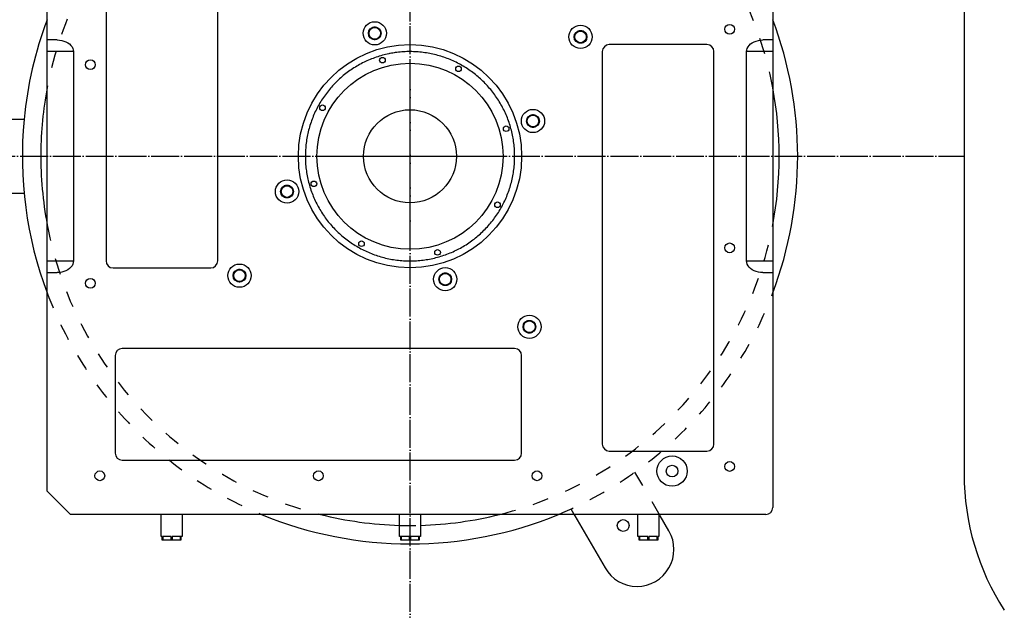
# Model space of a CAD drawing. Extents: x -1765 to 4890, y -3481 to 1222.
# Tile 91 of 98: x 4114 to 4538, y -1917 to -1663. Entities that reach past the tile are written whole.
import ezdxf

# ---------------------------------------------------------------- set-up
doc = ezdxf.new("R2010")
doc.units = 0
doc.linetypes.add('DASHED', pattern=[15, 7, -8])
doc.linetypes.add('DOT_CENTER', pattern=[14, 12, -1, 0, -1])
doc.layers.get('0').update_dxf_attribs({"linetype": 'CONTINUOUS'})
doc.layers.add('1', color=7, linetype='CONTINUOUS')

# ---------------------------------------------------------------- blocks, each defined once
blk = doc.blocks.new('HEADPLATE_EG__446', base_point=(3734.3, -2091.02))
at = {"layer": '1', "color": 7, "linetype": 'CONTINUOUS'}
for p, q in [((4520.31, -1169.43), (4520.31, -1858.53)), ((4116.13, -1706), (4086.86, -1706)), ((4086.86, -1737.75), (4116.13, -1737.75)), ((4352.99, -1876.48), (4365.91, -1898.86)), ((4393.41, -1882.99), (4389.65, -1876.48))]:
    blk.add_line(p, q, dxfattribs=at)
at = {"layer": '1', "color": 1, "linetype": 'DOT_CENTER'}
for p, q in [((4282.06, -1960), (4282.06, -1483.75)), ((4043.94, -1721.88), (4520.19, -1721.88))]:
    blk.add_line(p, q, dxfattribs=at)
at = {"layer": '1', "color": 7, "linetype": 'DASHED'}
for p, q in [((4389.65, -1876.48), (4378.77, -1857.64)), ((4351.28, -1873.52), (4352.99, -1876.48))]:
    blk.add_line(p, q, dxfattribs=at)
at = {"layer": '1', "color": 7, "linetype": 'CONTINUOUS'}
blk.add_circle((4373.73, -1880.65), 2.54, dxfattribs=at)
at = {"layer": '1', "color": 7, "linetype": 'DASHED'}
for radius, start, end in [(158.75, 104.0513, 169.3199), (158.75, 10.6801, 75.9487), (158.75, -169.3199, -104.0513), (158.75, -75.9487, -10.6801), (166.69, -159.3713, -112.4993), (166.69, -67.5007, -20.6287), (158.75, -91.6243, -88.3757)]:
    blk.add_arc((4282.06, -1721.88), radius, start, end, dxfattribs=at)
at = {"layer": '1', "color": 7, "linetype": 'CONTINUOUS'}
for centre, radius, start, end in [((4282.06, -1721.88), 166.69, 159.3713, 174.535), ((4282.06, -1721.88), 166.69, -20.6287, 20.6287), ((4282.06, -1721.88), 158.75, 169.3199, 179.521), ((4282.06, -1721.88), 158.75, -10.6801, 10.6801), ((4282.06, -1721.88), 166.69, 174.535, -159.3713), ((4282.06, -1721.88), 158.75, 179.521, -169.3199), ((4628.26, -1858.53), 107.95, 180, -147.1401), ((4282.06, -1721.88), 166.69, -112.4993, -67.5007), ((4282.06, -1721.88), 158.75, -104.0513, -91.6243), ((4282.06, -1721.88), 158.75, -88.3757, -75.9487), ((4379.66, -1890.93), 15.88, -150, 30)]:
    blk.add_arc(centre, radius, start, end, dxfattribs=at)
blk = doc.blocks.new('BODY_LINES__447', base_point=(4262.06, -1741.88))
at = {"layer": '1', "color": 1, "linetype": 'DOT_CENTER'}
for p, q in [((4282.06, -1751.88), (4282.06, -1691.88)), ((4252.06, -1721.88), (4312.06, -1721.88))]:
    blk.add_line(p, q, dxfattribs=at)
at = {"layer": '1', "color": 2, "linetype": 'CONTINUOUS'}
blk.add_circle((4282.06, -1721.88), 20, dxfattribs=at)
blk = doc.blocks.new('_B_B104__448', base_point=(4262.06, -1741.88))
at = {"layer": '1'}
blk.add_blockref('BODY_LINES__447', (4262.06, -1741.88), dxfattribs=at)
blk = doc.blocks.new('_I_PROBECARD__449', base_point=(4262.06, -1741.88))
at = {"layer": '1'}
blk.add_blockref('_B_B104__448', (4262.06, -1741.88), dxfattribs=at)
blk = doc.blocks.new('BODY_LINES__450', base_point=(4239.53, -1764.41))
at = {"layer": '1', "color": 5, "linetype": 'CONTINUOUS'}
for centre, radius in [((4270.21, -1680.54), 1.2), ((4282.06, -1721.88), 40), ((4302.91, -1684.27), 1.2), ((4244.45, -1701.03), 1.2), ((4323.4, -1710.03), 1.2), ((4240.73, -1733.73), 1.2), ((4319.67, -1742.73), 1.2), ((4261.21, -1759.49), 1.2), ((4293.91, -1763.21), 1.2)]:
    blk.add_circle(centre, radius, dxfattribs=at)
blk = doc.blocks.new('_B_B103__451', base_point=(4239.53, -1764.41))
at = {"layer": '1'}
blk.add_blockref('BODY_LINES__450', (4239.53, -1764.41), dxfattribs=at)
blk = doc.blocks.new('_I_PC_STIFFENER__452', base_point=(4239.53, -1764.41))
at = {"layer": '1'}
blk.add_blockref('_B_B103__451', (4239.53, -1764.41), dxfattribs=at)
blk = doc.blocks.new('_A_A8__453', base_point=(4239.53, -1764.41))
at = {"layer": '1'}
for name, p in [('_I_PC_STIFFENER__452', (4239.53, -1764.41)), ('_I_PROBECARD__449', (4262.06, -1741.88))]:
    blk.add_blockref(name, p, dxfattribs=at)
blk = doc.blocks.new('_I_I13__454', base_point=(4239.53, -1764.41))
at = {"layer": '1'}
blk.add_blockref('_A_A8__453', (4239.53, -1764.41), dxfattribs=at)
blk = doc.blocks.new('BODY_LINES__455', base_point=(4206.25, -1797.69))
at = {"layer": '1', "color": 4, "linetype": 'CONTINUOUS'}
for centre in [(4230.73, -1648.56), (4266.9, -1669.01), (4355.38, -1670.54), (4334.93, -1706.72), (4229.19, -1737.04), (4208.75, -1773.21), (4297.22, -1774.75), (4333.4, -1795.19)]:
    blk.add_circle(centre, 2.5, dxfattribs=at)
blk = doc.blocks.new('_B_B96__456', base_point=(4206.25, -1797.69))
at = {"layer": '1'}
blk.add_blockref('BODY_LINES__455', (4206.25, -1797.69), dxfattribs=at)
blk = doc.blocks.new('_I_I3__457', base_point=(4206.25, -1797.69))
at = {"layer": '1'}
blk.add_blockref('_B_B96__456', (4206.25, -1797.69), dxfattribs=at)
blk = doc.blocks.new('BODY_LINES__458', base_point=(4237.06, -1766.88))
at = {"layer": '1', "color": 6, "linetype": 'CONTINUOUS'}
for start, end in [(112.4712, 116.0712), (108.8712, 112.4712), (105.2712, 108.8712), (101.6712, 105.2712), (100.9424, 101.6712), (98.0712, 100.9424), (94.4712, 98.0712), (90.8712, 94.4712), (87.2712, 90.8712), (83.6712, 87.2712), (80.0712, 83.6712), (76.4712, 80.0712), (72.8712, 76.4712), (69.2712, 72.8712), (65.6712, 69.2712), (123.2712, 126.8712), (119.6712, 123.2712), (116.0712, 119.6712), (62.0712, 65.6712), (58.4712, 62.0712), (54.8712, 58.4712), (130.4712, 134.0712), (126.8712, 130.4712), (51.2712, 54.8712), (47.6712, 51.2712), (44.0712, 47.6712), (137.6712, 141.2712), (134.0712, 137.6712), (40.4712, 44.0712), (36.8712, 40.4712), (144.8712, 148.4712), (141.2712, 144.8712), (33.2712, 36.8712), (29.6712, 33.2712), (152.0712, 155.6712), (148.4712, 152.0712), (26.0712, 29.6712), (159.2712, 162.8712), (155.6712, 159.2712), (22.4712, 26.0712), (18.8712, 22.4712), (162.8712, 166.4712), (15.2712, 18.8712), (11.6712, 15.2712), (170.0712, 173.6712), (166.4712, 170.0712), (8.0712, 11.6712), (173.6712, 177.2712), (4.4712, 8.0712), (0.8712, 4.4712), (177.2712, -179.1288), (-179.1288, -175.5288), (-2.7288, 0.8712), (-175.5288, -171.9288), (-9.9288, -6.3288), (-6.3288, -2.7288), (-171.9288, -168.3288), (-168.3288, -164.7288), (-13.5288, -9.9288), (-164.7288, -161.1288), (-20.7288, -17.1288), (-17.1288, -13.5288), (-161.1288, -157.5288), (-157.5288, -153.9288), (-24.3288, -20.7288), (-153.9288, -150.3288), (-150.3288, -146.7288), (-31.5288, -27.9288), (-27.9288, -24.3288), (-146.7288, -143.1288), (-38.7288, -35.1288), (-35.1288, -31.5288), (-143.1288, -139.5288), (-139.5288, -135.9288), (-45.9288, -42.3288), (-42.3288, -38.7288), (-135.9288, -132.3288), (-132.3288, -128.7288), (-53.1288, -49.5288), (-49.5288, -45.9288), (-128.7288, -125.1288), (-125.1288, -121.5288), (-121.5288, -117.9288), (-63.9288, -60.3288), (-60.3288, -56.7288), (-56.7288, -53.1288), (-117.9288, -114.3288), (-114.3288, -110.7288), (-110.7288, -107.1288), (-107.1288, -103.5288), (-78.3288, -74.7288), (-74.7288, -71.1288), (-71.1288, -67.5288), (-67.5288, -63.9288), (-103.5288, -99.9288), (-99.9288, -96.3288), (-96.3288, -92.7288), (-92.7288, -89.1288), (-89.1288, -85.5288), (-85.5288, -81.9288), (-81.9288, -78.3288)]:
    blk.add_arc((4282.06, -1721.88), 45, start, end, dxfattribs=at)
blk = doc.blocks.new('_B_B95__459', base_point=(4237.06, -1766.88))
at = {"layer": '1'}
blk.add_blockref('BODY_LINES__458', (4237.06, -1766.88), dxfattribs=at)
blk = doc.blocks.new('_I_I2__460', base_point=(4237.06, -1766.88))
at = {"layer": '1'}
blk.add_blockref('_B_B95__459', (4237.06, -1766.88), dxfattribs=at)
blk = doc.blocks.new('BODY_LINES__461', base_point=(4166.88, -1859.75))
at = {"layer": '1', "color": 3, "linetype": 'CONTINUOUS'}
blk.add_circle((4394.74, -1857.25), 2.5, dxfattribs=at)
for centre, start, end in [((4266.9, -1669.01), 153.8, 157.4), ((4266.9, -1669.01), 150.2, 153.8), ((4266.9, -1669.01), 146.6, 150.2), ((4266.9, -1669.01), 143, 146.6), ((4266.9, -1669.01), 139.4, 143), ((4266.9, -1669.01), 135.8, 139.4), ((4266.9, -1669.01), 132.2, 135.8), ((4266.9, -1669.01), 128.6, 132.2), ((4266.9, -1669.01), 125, 128.6), ((4266.9, -1669.01), 121.4, 125), ((4266.9, -1669.01), 117.8, 121.4), ((4266.9, -1669.01), 114.2, 117.8), ((4266.9, -1669.01), 110.6, 114.2), ((4266.9, -1669.01), 107, 110.6), ((4266.9, -1669.01), 103.4, 107), ((4266.9, -1669.01), 99.8, 103.4), ((4266.9, -1669.01), 96.2, 99.8), ((4266.9, -1669.01), 92.6, 96.2), ((4266.9, -1669.01), 90, 92.6), ((4266.9, -1669.01), 89, 90), ((4266.9, -1669.01), 85.4, 89), ((4266.9, -1669.01), 81.8, 85.4), ((4266.9, -1669.01), 78.2, 81.8), ((4266.9, -1669.01), 74.6, 78.2), ((4266.9, -1669.01), 71, 74.6), ((4266.9, -1669.01), 67.4, 71), ((4266.9, -1669.01), 63.8, 67.4), ((4266.9, -1669.01), 60.2, 63.8), ((4266.9, -1669.01), 56.6, 60.2), ((4266.9, -1669.01), 53, 56.6), ((4266.9, -1669.01), 49.4, 53), ((4266.9, -1669.01), 45.8, 49.4), ((4266.9, -1669.01), 42.2, 45.8), ((4266.9, -1669.01), 38.6, 42.2), ((4266.9, -1669.01), 35, 38.6), ((4266.9, -1669.01), 31.4, 35), ((4266.9, -1669.01), 27.8, 31.4), ((4266.9, -1669.01), 24.2, 27.8), ((4266.9, -1669.01), 20.6, 24.2), ((4355.38, -1670.54), 98, 101.6), ((4355.38, -1670.54), 94.4, 98), ((4355.38, -1670.54), 90.8, 94.4), ((4355.38, -1670.54), 90, 90.8), ((4355.38, -1670.54), 87.2, 90), ((4355.38, -1670.54), 83.6, 87.2), ((4355.38, -1670.54), 80, 83.6), ((4266.9, -1669.01), 175.4, 179), ((4266.9, -1669.01), 179, -177.4), ((4266.9, -1669.01), -177.4, -173.8), ((4266.9, -1669.01), 171.8, 175.4), ((4266.9, -1669.01), -173.8, -170.2), ((4266.9, -1669.01), 168.2, 171.8), ((4266.9, -1669.01), -170.2, -166.6), ((4266.9, -1669.01), 164.6, 168.2), ((4266.9, -1669.01), -166.6, -163), ((4266.9, -1669.01), 161, 164.6), ((4266.9, -1669.01), -163, -159.4), ((4266.9, -1669.01), 157.4, 161), ((4266.9, -1669.01), -159.4, -155.8), ((4266.9, -1669.01), -155.8, -152.2), ((4266.9, -1669.01), -152.2, -148.6), ((4266.9, -1669.01), -148.6, -145), ((4266.9, -1669.01), -145, -141.4), ((4266.9, -1669.01), -141.4, -137.8), ((4266.9, -1669.01), -137.8, -134.2), ((4266.9, -1669.01), -134.2, -130.6), ((4266.9, -1669.01), -130.6, -127), ((4266.9, -1669.01), -127, -123.4), ((4266.9, -1669.01), -123.4, -119.8), ((4266.9, -1669.01), -119.8, -116.2), ((4266.9, -1669.01), -116.2, -112.6), ((4266.9, -1669.01), -112.6, -109), ((4266.9, -1669.01), -109, -105.4), ((4266.9, -1669.01), -105.4, -101.8), ((4266.9, -1669.01), -101.8, -98.2), ((4266.9, -1669.01), -98.2, -94.6), ((4266.9, -1669.01), -94.6, -91), ((4266.9, -1669.01), -91, -87.4), ((4266.9, -1669.01), -87.4, -83.8), ((4266.9, -1669.01), -83.8, -80.2), ((4266.9, -1669.01), -80.2, -76.6), ((4266.9, -1669.01), -76.6, -73), ((4266.9, -1669.01), -73, -69.4), ((4266.9, -1669.01), -69.4, -65.8), ((4266.9, -1669.01), -65.8, -62.2), ((4266.9, -1669.01), -62.2, -58.6), ((4266.9, -1669.01), -58.6, -55), ((4266.9, -1669.01), -55, -51.4), ((4266.9, -1669.01), -51.4, -47.8), ((4266.9, -1669.01), -47.8, -44.2), ((4266.9, -1669.01), -44.2, -40.6), ((4266.9, -1669.01), -40.6, -37), ((4266.9, -1669.01), -37, -33.4), ((4266.9, -1669.01), -33.4, -29.8), ((4266.9, -1669.01), -29.8, -26.2), ((4266.9, -1669.01), -26.2, -22.6), ((4266.9, -1669.01), -22.6, -19), ((4266.9, -1669.01), 17, 20.6), ((4266.9, -1669.01), -19, -15.4), ((4266.9, -1669.01), 13.4, 17), ((4266.9, -1669.01), -15.4, -11.8), ((4266.9, -1669.01), 9.8, 13.4), ((4266.9, -1669.01), -11.8, -8.2), ((4266.9, -1669.01), 6.2, 9.8), ((4266.9, -1669.01), -8.2, -4.6), ((4266.9, -1669.01), 2.6, 6.2), ((4266.9, -1669.01), -4.6, -1), ((4266.9, -1669.01), -1, 2.6), ((4355.38, -1670.54), 173.6, 177.2), ((4355.38, -1670.54), 177.2, -179.2), ((4355.38, -1670.54), -179.2, -175.6), ((4355.38, -1670.54), -175.6, -172), ((4355.38, -1670.54), 170, 173.6), ((4355.38, -1670.54), -172, -168.4), ((4355.38, -1670.54), 166.4, 170), ((4355.38, -1670.54), -168.4, -164.8), ((4355.38, -1670.54), 162.8, 166.4), ((4355.38, -1670.54), -164.8, -161.2), ((4355.38, -1670.54), 159.2, 162.8), ((4355.38, -1670.54), -161.2, -157.6), ((4355.38, -1670.54), 155.6, 159.2), ((4355.38, -1670.54), -157.6, -154), ((4355.38, -1670.54), 152, 155.6), ((4355.38, -1670.54), -154, -150.4), ((4355.38, -1670.54), 148.4, 152), ((4355.38, -1670.54), -150.4, -146.8), ((4355.38, -1670.54), 144.8, 148.4), ((4355.38, -1670.54), -146.8, -143.2), ((4355.38, -1670.54), 141.2, 144.8), ((4355.38, -1670.54), -143.2, -139.6), ((4355.38, -1670.54), 137.6, 141.2), ((4355.38, -1670.54), 134, 137.6), ((4355.38, -1670.54), 130.4, 134), ((4355.38, -1670.54), 126.8, 130.4), ((4355.38, -1670.54), 123.2, 126.8), ((4355.38, -1670.54), 119.6, 123.2), ((4355.38, -1670.54), 116, 119.6), ((4355.38, -1670.54), 112.4, 116), ((4355.38, -1670.54), 108.8, 112.4), ((4355.38, -1670.54), 105.2, 108.8), ((4355.38, -1670.54), 101.6, 105.2), ((4355.38, -1670.54), 76.4, 80), ((4355.38, -1670.54), 72.8, 76.4), ((4355.38, -1670.54), 69.2, 72.8), ((4355.38, -1670.54), 65.6, 69.2), ((4355.38, -1670.54), 62, 65.6), ((4355.38, -1670.54), 58.4, 62), ((4355.38, -1670.54), 54.8, 58.4), ((4355.38, -1670.54), 51.2, 54.8), ((4355.38, -1670.54), 47.6, 51.2), ((4355.38, -1670.54), 44, 47.6), ((4355.38, -1670.54), 40.4, 44), ((4355.38, -1670.54), -42.4, -38.8), ((4355.38, -1670.54), 36.8, 40.4), ((4355.38, -1670.54), -38.8, -35.2), ((4355.38, -1670.54), 33.2, 36.8), ((4355.38, -1670.54), -35.2, -31.6), ((4355.38, -1670.54), 29.6, 33.2), ((4355.38, -1670.54), -31.6, -28), ((4355.38, -1670.54), 26, 29.6), ((4355.38, -1670.54), -28, -24.4), ((4355.38, -1670.54), 22.4, 26), ((4355.38, -1670.54), -24.4, -20.8), ((4355.38, -1670.54), 18.8, 22.4), ((4355.38, -1670.54), -20.8, -17.2), ((4355.38, -1670.54), 15.2, 18.8), ((4355.38, -1670.54), -17.2, -13.6), ((4355.38, -1670.54), 11.6, 15.2), ((4355.38, -1670.54), -13.6, -10), ((4355.38, -1670.54), 8, 11.6), ((4355.38, -1670.54), -10, -6.4), ((4355.38, -1670.54), 4.4, 8), ((4355.38, -1670.54), -6.4, -2.8), ((4355.38, -1670.54), 0.8, 4.4), ((4355.38, -1670.54), -2.8, 0.8), ((4355.38, -1670.54), -139.6, -136), ((4355.38, -1670.54), -136, -132.4), ((4355.38, -1670.54), -132.4, -128.8), ((4355.38, -1670.54), -128.8, -125.2), ((4355.38, -1670.54), -125.2, -121.6), ((4355.38, -1670.54), -121.6, -118), ((4355.38, -1670.54), -118, -114.4), ((4355.38, -1670.54), -114.4, -110.8), ((4355.38, -1670.54), -110.8, -107.2), ((4355.38, -1670.54), -107.2, -103.6), ((4355.38, -1670.54), -103.6, -100), ((4355.38, -1670.54), -100, -96.4), ((4355.38, -1670.54), -96.4, -92.8), ((4355.38, -1670.54), -92.8, -89.2), ((4355.38, -1670.54), -89.2, -85.6), ((4355.38, -1670.54), -85.6, -82), ((4355.38, -1670.54), -82, -78.4), ((4355.38, -1670.54), -78.4, -74.8), ((4355.38, -1670.54), -74.8, -71.2), ((4355.38, -1670.54), -71.2, -67.6), ((4355.38, -1670.54), -67.6, -64), ((4355.38, -1670.54), -64, -60.4), ((4355.38, -1670.54), -60.4, -56.8), ((4355.38, -1670.54), -56.8, -53.2), ((4355.38, -1670.54), -53.2, -49.6), ((4355.38, -1670.54), -49.6, -46), ((4355.38, -1670.54), -46, -42.4), ((4334.93, -1706.72), 162.8, 166.4), ((4334.93, -1706.72), 159.2, 162.8), ((4334.93, -1706.72), 155.6, 159.2), ((4334.93, -1706.72), 152, 155.6), ((4334.93, -1706.72), 148.4, 152), ((4334.93, -1706.72), 144.8, 148.4), ((4334.93, -1706.72), 141.2, 144.8), ((4334.93, -1706.72), 137.6, 141.2), ((4334.93, -1706.72), 134, 137.6), ((4334.93, -1706.72), 130.4, 134), ((4334.93, -1706.72), 126.8, 130.4), ((4334.93, -1706.72), 123.2, 126.8), ((4334.93, -1706.72), 119.6, 123.2), ((4334.93, -1706.72), 116, 119.6), ((4334.93, -1706.72), 112.4, 116), ((4334.93, -1706.72), 108.8, 112.4), ((4334.93, -1706.72), 105.2, 108.8), ((4334.93, -1706.72), 101.6, 105.2), ((4334.93, -1706.72), 98, 101.6), ((4334.93, -1706.72), 94.4, 98), ((4334.93, -1706.72), 90.8, 94.4), ((4334.93, -1706.72), 90, 90.8), ((4334.93, -1706.72), 87.2, 90), ((4334.93, -1706.72), 83.6, 87.2), ((4334.93, -1706.72), 80, 83.6), ((4334.93, -1706.72), 76.4, 80), ((4334.93, -1706.72), 72.8, 76.4), ((4334.93, -1706.72), 69.2, 72.8), ((4334.93, -1706.72), 65.6, 69.2), ((4334.93, -1706.72), 62, 65.6), ((4334.93, -1706.72), 58.4, 62), ((4334.93, -1706.72), 54.8, 58.4), ((4334.93, -1706.72), 51.2, 54.8), ((4334.93, -1706.72), 47.6, 51.2), ((4334.93, -1706.72), 44, 47.6), ((4334.93, -1706.72), 40.4, 44), ((4334.93, -1706.72), 36.8, 40.4), ((4334.93, -1706.72), 33.2, 36.8), ((4334.93, -1706.72), 29.6, 33.2), ((4334.93, -1706.72), 26, 29.6), ((4334.93, -1706.72), 22.4, 26), ((4334.93, -1706.72), 18.8, 22.4), ((4334.93, -1706.72), 15.2, 18.8), ((4334.93, -1706.72), 11.6, 15.2), ((4334.93, -1706.72), 173.6, 177.2), ((4334.93, -1706.72), 177.2, -179.2), ((4334.93, -1706.72), -179.2, -175.6), ((4334.93, -1706.72), -175.6, -172), ((4334.93, -1706.72), 170, 173.6), ((4334.93, -1706.72), -172, -168.4), ((4334.93, -1706.72), 166.4, 170), ((4334.93, -1706.72), -168.4, -164.8), ((4334.93, -1706.72), -164.8, -161.2), ((4334.93, -1706.72), -161.2, -157.6), ((4334.93, -1706.72), -157.6, -154), ((4334.93, -1706.72), -154, -150.4), ((4334.93, -1706.72), -150.4, -146.8), ((4334.93, -1706.72), -146.8, -143.2), ((4334.93, -1706.72), -143.2, -139.6), ((4334.93, -1706.72), -139.6, -136), ((4334.93, -1706.72), -136, -132.4), ((4334.93, -1706.72), -132.4, -128.8), ((4334.93, -1706.72), -128.8, -125.2), ((4334.93, -1706.72), -125.2, -121.6), ((4334.93, -1706.72), -121.6, -118), ((4334.93, -1706.72), -118, -114.4), ((4334.93, -1706.72), -114.4, -110.8), ((4334.93, -1706.72), -110.8, -107.2), ((4334.93, -1706.72), -107.2, -103.6), ((4334.93, -1706.72), -103.6, -100), ((4334.93, -1706.72), -100, -96.4), ((4334.93, -1706.72), -96.4, -92.8), ((4334.93, -1706.72), -92.8, -89.2), ((4334.93, -1706.72), -89.2, -85.6), ((4334.93, -1706.72), -85.6, -82), ((4334.93, -1706.72), -82, -78.4), ((4334.93, -1706.72), -78.4, -74.8), ((4334.93, -1706.72), -74.8, -71.2), ((4334.93, -1706.72), -71.2, -67.6), ((4334.93, -1706.72), -67.6, -64), ((4334.93, -1706.72), -64, -60.4), ((4334.93, -1706.72), -60.4, -56.8), ((4334.93, -1706.72), -56.8, -53.2), ((4334.93, -1706.72), -53.2, -49.6), ((4334.93, -1706.72), -49.6, -46), ((4334.93, -1706.72), -46, -42.4), ((4334.93, -1706.72), -42.4, -38.8), ((4334.93, -1706.72), -38.8, -35.2), ((4334.93, -1706.72), -35.2, -31.6), ((4334.93, -1706.72), -31.6, -28), ((4334.93, -1706.72), -28, -24.4), ((4334.93, -1706.72), -24.4, -20.8), ((4334.93, -1706.72), -20.8, -17.2), ((4334.93, -1706.72), -17.2, -13.6), ((4334.93, -1706.72), -13.6, -10), ((4334.93, -1706.72), 8, 11.6), ((4334.93, -1706.72), -10, -6.4), ((4334.93, -1706.72), 4.4, 8), ((4334.93, -1706.72), -6.4, -2.8), ((4334.93, -1706.72), 0.8, 4.4), ((4334.93, -1706.72), -2.8, 0.8), ((4229.19, -1737.04), 148.4, 152), ((4229.19, -1737.04), 144.8, 148.4), ((4229.19, -1737.04), 141.2, 144.8), ((4229.19, -1737.04), 137.6, 141.2), ((4229.19, -1737.04), 134, 137.6), ((4229.19, -1737.04), 130.4, 134), ((4229.19, -1737.04), 126.8, 130.4), ((4229.19, -1737.04), 123.2, 126.8), ((4229.19, -1737.04), 119.6, 123.2), ((4229.19, -1737.04), 116, 119.6), ((4229.19, -1737.04), 112.4, 116), ((4229.19, -1737.04), 108.8, 112.4), ((4229.19, -1737.04), 105.2, 108.8), ((4229.19, -1737.04), 101.6, 105.2), ((4229.19, -1737.04), 98, 101.6), ((4229.19, -1737.04), 94.4, 98), ((4229.19, -1737.04), 90.8, 94.4), ((4229.19, -1737.04), 90, 90.8), ((4229.19, -1737.04), 87.2, 90), ((4229.19, -1737.04), 83.6, 87.2), ((4229.19, -1737.04), 80, 83.6), ((4229.19, -1737.04), 76.4, 80), ((4229.19, -1737.04), 72.8, 76.4), ((4229.19, -1737.04), 69.2, 72.8), ((4229.19, -1737.04), 65.6, 69.2), ((4229.19, -1737.04), 62, 65.6), ((4229.19, -1737.04), 58.4, 62), ((4229.19, -1737.04), 54.8, 58.4), ((4229.19, -1737.04), 51.2, 54.8), ((4229.19, -1737.04), 47.6, 51.2), ((4229.19, -1737.04), 44, 47.6), ((4229.19, -1737.04), 40.4, 44), ((4229.19, -1737.04), 36.8, 40.4), ((4229.19, -1737.04), 33.2, 36.8), ((4229.19, -1737.04), 29.6, 33.2), ((4229.19, -1737.04), 177.2, -179.2), ((4229.19, -1737.04), -179.2, -175.6), ((4229.19, -1737.04), 173.6, 177.2), ((4229.19, -1737.04), -175.6, -172), ((4229.19, -1737.04), 170, 173.6), ((4229.19, -1737.04), -172, -168.4), ((4229.19, -1737.04), 166.4, 170), ((4229.19, -1737.04), -168.4, -164.8), ((4229.19, -1737.04), 162.8, 166.4), ((4229.19, -1737.04), -164.8, -161.2), ((4229.19, -1737.04), 159.2, 162.8), ((4229.19, -1737.04), -161.2, -157.6), ((4229.19, -1737.04), 155.6, 159.2), ((4229.19, -1737.04), -157.6, -154), ((4229.19, -1737.04), 152, 155.6), ((4229.19, -1737.04), -154, -150.4), ((4229.19, -1737.04), -150.4, -146.8), ((4229.19, -1737.04), -146.8, -143.2), ((4229.19, -1737.04), -143.2, -139.6), ((4229.19, -1737.04), -139.6, -136), ((4229.19, -1737.04), -136, -132.4), ((4229.19, -1737.04), -132.4, -128.8), ((4229.19, -1737.04), -128.8, -125.2), ((4229.19, -1737.04), -125.2, -121.6), ((4229.19, -1737.04), -121.6, -118), ((4229.19, -1737.04), -118, -114.4), ((4229.19, -1737.04), -114.4, -110.8), ((4229.19, -1737.04), -110.8, -107.2), ((4229.19, -1737.04), -107.2, -103.6), ((4229.19, -1737.04), -103.6, -100), ((4229.19, -1737.04), -100, -96.4), ((4229.19, -1737.04), -96.4, -92.8), ((4229.19, -1737.04), -92.8, -89.2), ((4229.19, -1737.04), -89.2, -85.6), ((4229.19, -1737.04), -85.6, -82), ((4229.19, -1737.04), -82, -78.4), ((4229.19, -1737.04), -78.4, -74.8), ((4229.19, -1737.04), -74.8, -71.2), ((4229.19, -1737.04), -71.2, -67.6), ((4229.19, -1737.04), -67.6, -64), ((4229.19, -1737.04), -64, -60.4), ((4229.19, -1737.04), -60.4, -56.8), ((4229.19, -1737.04), -56.8, -53.2), ((4229.19, -1737.04), -53.2, -49.6), ((4229.19, -1737.04), -49.6, -46), ((4229.19, -1737.04), -46, -42.4), ((4229.19, -1737.04), -42.4, -38.8), ((4229.19, -1737.04), -38.8, -35.2), ((4229.19, -1737.04), -35.2, -31.6), ((4229.19, -1737.04), -31.6, -28), ((4229.19, -1737.04), 26, 29.6), ((4229.19, -1737.04), -28, -24.4), ((4229.19, -1737.04), 22.4, 26), ((4229.19, -1737.04), -24.4, -20.8), ((4229.19, -1737.04), 18.8, 22.4), ((4229.19, -1737.04), -20.8, -17.2), ((4229.19, -1737.04), 15.2, 18.8), ((4229.19, -1737.04), -17.2, -13.6), ((4229.19, -1737.04), 11.6, 15.2), ((4229.19, -1737.04), -13.6, -10), ((4229.19, -1737.04), 8, 11.6), ((4229.19, -1737.04), -10, -6.4), ((4229.19, -1737.04), 4.4, 8), ((4229.19, -1737.04), 0.8, 4.4), ((4229.19, -1737.04), -6.4, -2.8), ((4229.19, -1737.04), -2.8, 0.8), ((4208.75, -1773.21), 173.6, 177.2), ((4208.75, -1773.21), 177.2, -179.2), ((4208.75, -1773.21), -179.2, -175.6), ((4208.75, -1773.21), 170, 173.6), ((4208.75, -1773.21), -175.6, -172), ((4208.75, -1773.21), -172, -168.4), ((4208.75, -1773.21), 166.4, 170), ((4208.75, -1773.21), -168.4, -164.8), ((4208.75, -1773.21), 162.8, 166.4), ((4208.75, -1773.21), 159.2, 162.8), ((4208.75, -1773.21), 155.6, 159.2), ((4208.75, -1773.21), 152, 155.6), ((4208.75, -1773.21), 148.4, 152), ((4208.75, -1773.21), 144.8, 148.4), ((4208.75, -1773.21), 141.2, 144.8), ((4208.75, -1773.21), 137.6, 141.2), ((4208.75, -1773.21), 134, 137.6), ((4208.75, -1773.21), 130.4, 134), ((4208.75, -1773.21), 126.8, 130.4), ((4208.75, -1773.21), 123.2, 126.8), ((4208.75, -1773.21), 119.6, 123.2), ((4208.75, -1773.21), 116, 119.6), ((4208.75, -1773.21), 112.4, 116), ((4208.75, -1773.21), 108.8, 112.4), ((4208.75, -1773.21), 105.2, 108.8), ((4208.75, -1773.21), 101.6, 105.2), ((4208.75, -1773.21), 98, 101.6), ((4208.75, -1773.21), 94.4, 98), ((4208.75, -1773.21), 90.8, 94.4), ((4208.75, -1773.21), 90, 90.8), ((4208.75, -1773.21), 87.2, 90), ((4208.75, -1773.21), 83.6, 87.2), ((4208.75, -1773.21), 80, 83.6), ((4208.75, -1773.21), 76.4, 80), ((4208.75, -1773.21), 72.8, 76.4), ((4208.75, -1773.21), 69.2, 72.8), ((4208.75, -1773.21), 65.6, 69.2), ((4208.75, -1773.21), 62, 65.6), ((4208.75, -1773.21), 58.4, 62), ((4208.75, -1773.21), 54.8, 58.4), ((4208.75, -1773.21), 51.2, 54.8), ((4208.75, -1773.21), 47.6, 51.2), ((4208.75, -1773.21), 44, 47.6), ((4208.75, -1773.21), 40.4, 44), ((4208.75, -1773.21), 36.8, 40.4), ((4208.75, -1773.21), 33.2, 36.8), ((4208.75, -1773.21), 29.6, 33.2), ((4208.75, -1773.21), 26, 29.6), ((4208.75, -1773.21), 22.4, 26), ((4208.75, -1773.21), 18.8, 22.4), ((4208.75, -1773.21), 15.2, 18.8), ((4208.75, -1773.21), 11.6, 15.2), ((4208.75, -1773.21), -13.6, -10), ((4208.75, -1773.21), 8, 11.6), ((4208.75, -1773.21), -10, -6.4), ((4208.75, -1773.21), 4.4, 8), ((4208.75, -1773.21), -6.4, -2.8), ((4208.75, -1773.21), 0.8, 4.4), ((4208.75, -1773.21), -2.8, 0.8), ((4297.22, -1774.75), 157.4, 161), ((4297.22, -1774.75), 153.8, 157.4), ((4297.22, -1774.75), 150.2, 153.8), ((4297.22, -1774.75), 146.6, 150.2), ((4297.22, -1774.75), 143, 146.6), ((4297.22, -1774.75), 139.4, 143), ((4297.22, -1774.75), 135.8, 139.4), ((4297.22, -1774.75), 132.2, 135.8), ((4297.22, -1774.75), 128.6, 132.2), ((4297.22, -1774.75), 125, 128.6), ((4297.22, -1774.75), 121.4, 125), ((4297.22, -1774.75), 117.8, 121.4), ((4297.22, -1774.75), 114.2, 117.8), ((4297.22, -1774.75), 110.6, 114.2), ((4297.22, -1774.75), 107, 110.6), ((4297.22, -1774.75), 103.4, 107), ((4297.22, -1774.75), 99.8, 103.4), ((4297.22, -1774.75), 96.2, 99.8), ((4297.22, -1774.75), 92.6, 96.2), ((4297.22, -1774.75), 90, 92.6), ((4297.22, -1774.75), 89, 90), ((4297.22, -1774.75), 85.4, 89), ((4297.22, -1774.75), 81.8, 85.4), ((4297.22, -1774.75), 78.2, 81.8), ((4297.22, -1774.75), 74.6, 78.2), ((4297.22, -1774.75), 71, 74.6), ((4297.22, -1774.75), 67.4, 71), ((4297.22, -1774.75), 63.8, 67.4), ((4297.22, -1774.75), 60.2, 63.8), ((4297.22, -1774.75), 56.6, 60.2), ((4297.22, -1774.75), 53, 56.6), ((4297.22, -1774.75), 49.4, 53), ((4297.22, -1774.75), 45.8, 49.4), ((4297.22, -1774.75), 42.2, 45.8), ((4297.22, -1774.75), 38.6, 42.2), ((4297.22, -1774.75), 35, 38.6), ((4297.22, -1774.75), 31.4, 35), ((4297.22, -1774.75), 27.8, 31.4), ((4297.22, -1774.75), 24.2, 27.8), ((4297.22, -1774.75), 20.6, 24.2), ((4208.75, -1773.21), -164.8, -161.2), ((4208.75, -1773.21), -161.2, -157.6), ((4208.75, -1773.21), -157.6, -154), ((4208.75, -1773.21), -154, -150.4), ((4208.75, -1773.21), -150.4, -146.8), ((4208.75, -1773.21), -146.8, -143.2), ((4208.75, -1773.21), -143.2, -139.6), ((4208.75, -1773.21), -139.6, -136), ((4208.75, -1773.21), -136, -132.4), ((4208.75, -1773.21), -132.4, -128.8), ((4208.75, -1773.21), -128.8, -125.2), ((4208.75, -1773.21), -125.2, -121.6), ((4208.75, -1773.21), -121.6, -118), ((4208.75, -1773.21), -118, -114.4), ((4208.75, -1773.21), -114.4, -110.8), ((4208.75, -1773.21), -110.8, -107.2), ((4208.75, -1773.21), -107.2, -103.6), ((4208.75, -1773.21), -103.6, -100), ((4208.75, -1773.21), -100, -96.4), ((4208.75, -1773.21), -96.4, -92.8), ((4208.75, -1773.21), -92.8, -89.2), ((4208.75, -1773.21), -89.2, -85.6), ((4208.75, -1773.21), -85.6, -82), ((4208.75, -1773.21), -82, -78.4), ((4208.75, -1773.21), -78.4, -74.8), ((4208.75, -1773.21), -74.8, -71.2), ((4208.75, -1773.21), -71.2, -67.6), ((4208.75, -1773.21), -67.6, -64), ((4208.75, -1773.21), -64, -60.4), ((4208.75, -1773.21), -60.4, -56.8), ((4208.75, -1773.21), -56.8, -53.2), ((4208.75, -1773.21), -53.2, -49.6), ((4208.75, -1773.21), -49.6, -46), ((4208.75, -1773.21), -46, -42.4), ((4208.75, -1773.21), -42.4, -38.8), ((4208.75, -1773.21), -38.8, -35.2), ((4208.75, -1773.21), -35.2, -31.6), ((4208.75, -1773.21), -31.6, -28), ((4208.75, -1773.21), -28, -24.4), ((4208.75, -1773.21), -24.4, -20.8), ((4208.75, -1773.21), -20.8, -17.2), ((4208.75, -1773.21), -17.2, -13.6), ((4297.22, -1774.75), 175.4, 179), ((4297.22, -1774.75), 179, -177.4), ((4297.22, -1774.75), -177.4, -173.8), ((4297.22, -1774.75), 171.8, 175.4), ((4297.22, -1774.75), -173.8, -170.2), ((4297.22, -1774.75), 168.2, 171.8), ((4297.22, -1774.75), -170.2, -166.6), ((4297.22, -1774.75), 164.6, 168.2), ((4297.22, -1774.75), -166.6, -163), ((4297.22, -1774.75), 161, 164.6), ((4297.22, -1774.75), -163, -159.4), ((4297.22, -1774.75), -159.4, -155.8), ((4297.22, -1774.75), -155.8, -152.2), ((4297.22, -1774.75), -152.2, -148.6), ((4297.22, -1774.75), -148.6, -145), ((4297.22, -1774.75), -145, -141.4), ((4297.22, -1774.75), -141.4, -137.8), ((4297.22, -1774.75), -137.8, -134.2), ((4297.22, -1774.75), -134.2, -130.6), ((4297.22, -1774.75), -130.6, -127), ((4297.22, -1774.75), -127, -123.4), ((4297.22, -1774.75), -123.4, -119.8), ((4297.22, -1774.75), -119.8, -116.2), ((4297.22, -1774.75), -116.2, -112.6), ((4297.22, -1774.75), -112.6, -109), ((4297.22, -1774.75), -109, -105.4), ((4297.22, -1774.75), -105.4, -101.8), ((4297.22, -1774.75), -101.8, -98.2), ((4297.22, -1774.75), -98.2, -94.6), ((4297.22, -1774.75), -94.6, -91), ((4297.22, -1774.75), -91, -87.4), ((4297.22, -1774.75), -87.4, -83.8), ((4297.22, -1774.75), -83.8, -80.2), ((4297.22, -1774.75), -80.2, -76.6), ((4297.22, -1774.75), -76.6, -73), ((4297.22, -1774.75), -73, -69.4), ((4297.22, -1774.75), -69.4, -65.8), ((4297.22, -1774.75), -65.8, -62.2), ((4297.22, -1774.75), -62.2, -58.6), ((4297.22, -1774.75), -58.6, -55), ((4297.22, -1774.75), -55, -51.4), ((4297.22, -1774.75), -51.4, -47.8), ((4297.22, -1774.75), -47.8, -44.2), ((4297.22, -1774.75), -44.2, -40.6), ((4297.22, -1774.75), -40.6, -37), ((4297.22, -1774.75), -37, -33.4), ((4297.22, -1774.75), -33.4, -29.8), ((4297.22, -1774.75), -29.8, -26.2), ((4297.22, -1774.75), -26.2, -22.6), ((4297.22, -1774.75), -22.6, -19), ((4297.22, -1774.75), 17, 20.6), ((4297.22, -1774.75), -19, -15.4), ((4297.22, -1774.75), 13.4, 17), ((4297.22, -1774.75), -15.4, -11.8), ((4297.22, -1774.75), 9.8, 13.4), ((4297.22, -1774.75), -11.8, -8.2), ((4297.22, -1774.75), 6.2, 9.8), ((4297.22, -1774.75), -8.2, -4.6), ((4297.22, -1774.75), 2.6, 6.2), ((4297.22, -1774.75), -4.6, -1), ((4297.22, -1774.75), -1, 2.6), ((4333.4, -1795.19), 171.8, 175.4), ((4333.4, -1795.19), 168.2, 171.8), ((4333.4, -1795.19), 164.6, 168.2), ((4333.4, -1795.19), 161, 164.6), ((4333.4, -1795.19), 157.4, 161), ((4333.4, -1795.19), 153.8, 157.4), ((4333.4, -1795.19), 150.2, 153.8), ((4333.4, -1795.19), 146.6, 150.2), ((4333.4, -1795.19), 143, 146.6), ((4333.4, -1795.19), 139.4, 143), ((4333.4, -1795.19), 135.8, 139.4), ((4333.4, -1795.19), 132.2, 135.8), ((4333.4, -1795.19), 128.6, 132.2), ((4333.4, -1795.19), 125, 128.6), ((4333.4, -1795.19), 121.4, 125), ((4333.4, -1795.19), 117.8, 121.4), ((4333.4, -1795.19), 114.2, 117.8), ((4333.4, -1795.19), 110.6, 114.2), ((4333.4, -1795.19), 107, 110.6), ((4333.4, -1795.19), 103.4, 107), ((4333.4, -1795.19), 99.8, 103.4), ((4333.4, -1795.19), 96.2, 99.8), ((4333.4, -1795.19), 92.6, 96.2), ((4333.4, -1795.19), 90, 92.6), ((4333.4, -1795.19), 89, 90), ((4333.4, -1795.19), 85.4, 89), ((4333.4, -1795.19), 81.8, 85.4), ((4333.4, -1795.19), 78.2, 81.8), ((4333.4, -1795.19), 74.6, 78.2), ((4333.4, -1795.19), 71, 74.6), ((4333.4, -1795.19), 67.4, 71), ((4333.4, -1795.19), 63.8, 67.4), ((4333.4, -1795.19), 60.2, 63.8), ((4333.4, -1795.19), 56.6, 60.2), ((4333.4, -1795.19), 53, 56.6), ((4333.4, -1795.19), 49.4, 53), ((4333.4, -1795.19), 45.8, 49.4), ((4333.4, -1795.19), 42.2, 45.8), ((4333.4, -1795.19), 38.6, 42.2), ((4333.4, -1795.19), 35, 38.6), ((4333.4, -1795.19), 31.4, 35), ((4333.4, -1795.19), 27.8, 31.4), ((4333.4, -1795.19), 24.2, 27.8), ((4333.4, -1795.19), 20.6, 24.2), ((4333.4, -1795.19), 17, 20.6), ((4333.4, -1795.19), 13.4, 17), ((4333.4, -1795.19), 9.8, 13.4), ((4333.4, -1795.19), 6.2, 9.8), ((4333.4, -1795.19), 2.6, 6.2), ((4333.4, -1795.19), 175.4, 179), ((4333.4, -1795.19), 179, -177.4), ((4333.4, -1795.19), -177.4, -173.8), ((4333.4, -1795.19), -173.8, -170.2), ((4333.4, -1795.19), -170.2, -166.6), ((4333.4, -1795.19), -166.6, -163), ((4333.4, -1795.19), -163, -159.4), ((4333.4, -1795.19), -159.4, -155.8), ((4333.4, -1795.19), -155.8, -152.2), ((4333.4, -1795.19), -152.2, -148.6), ((4333.4, -1795.19), -148.6, -145), ((4333.4, -1795.19), -145, -141.4), ((4333.4, -1795.19), -141.4, -137.8), ((4333.4, -1795.19), -137.8, -134.2), ((4333.4, -1795.19), -134.2, -130.6), ((4333.4, -1795.19), -130.6, -127), ((4333.4, -1795.19), -127, -123.4), ((4333.4, -1795.19), -123.4, -119.8), ((4333.4, -1795.19), -119.8, -116.2), ((4333.4, -1795.19), -116.2, -112.6), ((4333.4, -1795.19), -112.6, -109), ((4333.4, -1795.19), -109, -105.4), ((4333.4, -1795.19), -105.4, -101.8), ((4333.4, -1795.19), -101.8, -98.2), ((4333.4, -1795.19), -98.2, -94.6), ((4333.4, -1795.19), -94.6, -91), ((4333.4, -1795.19), -91, -87.4), ((4333.4, -1795.19), -87.4, -83.8), ((4333.4, -1795.19), -83.8, -80.2), ((4333.4, -1795.19), -80.2, -76.6), ((4333.4, -1795.19), -76.6, -73), ((4333.4, -1795.19), -73, -69.4), ((4333.4, -1795.19), -69.4, -65.8), ((4333.4, -1795.19), -65.8, -62.2), ((4333.4, -1795.19), -62.2, -58.6), ((4333.4, -1795.19), -58.6, -55), ((4333.4, -1795.19), -55, -51.4), ((4333.4, -1795.19), -51.4, -47.8), ((4333.4, -1795.19), -47.8, -44.2), ((4333.4, -1795.19), -44.2, -40.6), ((4333.4, -1795.19), -40.6, -37), ((4333.4, -1795.19), -37, -33.4), ((4333.4, -1795.19), -33.4, -29.8), ((4333.4, -1795.19), -29.8, -26.2), ((4333.4, -1795.19), -26.2, -22.6), ((4333.4, -1795.19), -22.6, -19), ((4333.4, -1795.19), -19, -15.4), ((4333.4, -1795.19), -15.4, -11.8), ((4333.4, -1795.19), -11.8, -8.2), ((4333.4, -1795.19), -8.2, -4.6), ((4333.4, -1795.19), -1, 2.6), ((4333.4, -1795.19), -4.6, -1)]:
    blk.add_arc(centre, 2.6, start, end, dxfattribs=at)
blk = doc.blocks.new('_B_B94__462', base_point=(4166.88, -1859.75))
at = {"layer": '1'}
blk.add_blockref('BODY_LINES__461', (4166.88, -1859.75), dxfattribs=at)
blk = doc.blocks.new('_I_I1__463', base_point=(4166.88, -1859.75))
at = {"layer": '1'}
blk.add_blockref('_B_B94__462', (4166.88, -1859.75), dxfattribs=at)
blk = doc.blocks.new('BODY_LINES__464', base_point=(4126.06, -1886.88))
at = {"layer": '1', "color": 1, "linetype": 'CONTINUOUS'}
for p, q in [((4126.06, -1671.88), (4126.06, -1570.88)), ((4438.06, -1570.88), (4438.06, -1671.88)), ((4151.38, -1598.15), (4151.38, -1766.87)), ((4199.38, -1766.87), (4199.38, -1598.15)), ((4130.3, -1671.88), (4126.06, -1671.88)), ((4126.06, -1671.93), (4126.06, -1671.88)), ((4126.06, -1672.08), (4126.06, -1671.93)), ((4126.06, -1672.33), (4126.06, -1672.08)), ((4130.3, -1671.88), (4131.31, -1671.93)), ((4131.31, -1671.93), (4132.3, -1672.08)), ((4132.3, -1672.08), (4133.24, -1672.33)), ((4430.88, -1672.33), (4431.83, -1672.08)), ((4431.83, -1672.08), (4432.81, -1671.93)), ((4432.81, -1671.93), (4433.82, -1671.88)), ((4438.06, -1671.88), (4433.82, -1671.88)), ((4438.06, -1671.88), (4438.06, -1671.93)), ((4438.06, -1671.93), (4438.06, -1672.08)), ((4438.06, -1672.08), (4438.06, -1672.33)), ((4126.06, -1672.67), (4126.06, -1672.33)), ((4126.06, -1673.1), (4126.06, -1672.67)), ((4126.06, -1673.6), (4126.06, -1673.1)), ((4126.06, -1674.18), (4126.06, -1673.6)), ((4126.06, -1674.8), (4126.06, -1674.18)), ((4126.06, -1675.47), (4126.06, -1674.8)), ((4126.06, -1676.17), (4126.06, -1675.47)), ((4126.06, -1676.88), (4126.06, -1676.17)), ((4133.24, -1672.33), (4134.13, -1672.67)), ((4134.13, -1672.67), (4134.93, -1673.1)), ((4134.93, -1673.1), (4135.65, -1673.6)), ((4135.65, -1673.6), (4136.25, -1674.18)), ((4136.25, -1674.18), (4136.74, -1674.8)), ((4136.74, -1674.8), (4137.09, -1675.47)), ((4137.09, -1675.47), (4137.3, -1676.17)), ((4137.3, -1676.17), (4137.38, -1676.88)), ((4409.74, -1673.89), (4367.74, -1673.89)), ((4426.75, -1676.88), (4426.82, -1676.17)), ((4426.82, -1676.17), (4427.03, -1675.47)), ((4427.03, -1675.47), (4427.39, -1674.8)), ((4427.39, -1674.8), (4427.87, -1674.18)), ((4427.87, -1674.18), (4428.47, -1673.6)), ((4428.47, -1673.6), (4429.19, -1673.1)), ((4429.19, -1673.1), (4430, -1672.67)), ((4430, -1672.67), (4430.88, -1672.33)), ((4438.06, -1672.33), (4438.06, -1672.67)), ((4438.06, -1672.67), (4438.06, -1673.1)), ((4438.06, -1673.1), (4438.06, -1673.6)), ((4438.06, -1673.6), (4438.06, -1674.18)), ((4438.06, -1674.18), (4438.06, -1674.8)), ((4438.06, -1674.8), (4438.06, -1675.47)), ((4438.06, -1675.47), (4438.06, -1676.17)), ((4438.06, -1676.17), (4438.06, -1676.88)), ((4137.38, -1676.88), (4126.06, -1676.88)), ((4126.06, -1766.88), (4126.06, -1676.88)), ((4137.38, -1676.88), (4137.38, -1766.88)), ((4364.74, -1676.89), (4364.74, -1845.61)), ((4412.74, -1845.61), (4412.74, -1676.89)), ((4426.75, -1766.88), (4426.75, -1676.88)), ((4438.06, -1676.88), (4426.75, -1676.88)), ((4438.06, -1676.88), (4438.06, -1766.88)), ((4126.06, -1766.88), (4137.38, -1766.88)), ((4126.06, -1767.59), (4126.06, -1766.88)), ((4126.06, -1768.29), (4126.06, -1767.59)), ((4126.06, -1768.96), (4126.06, -1768.29)), ((4126.06, -1769.58), (4126.06, -1768.96)), ((4136.74, -1768.96), (4136.25, -1769.58)), ((4137.09, -1768.29), (4136.74, -1768.96)), ((4137.3, -1767.59), (4137.09, -1768.29)), ((4137.38, -1766.88), (4137.3, -1767.59)), ((4426.82, -1767.59), (4426.75, -1766.88)), ((4426.75, -1766.88), (4438.06, -1766.88)), ((4427.03, -1768.29), (4426.82, -1767.59)), ((4427.39, -1768.96), (4427.03, -1768.29)), ((4427.87, -1769.58), (4427.39, -1768.96)), ((4438.06, -1766.88), (4438.06, -1767.59)), ((4438.06, -1767.59), (4438.06, -1768.29)), ((4438.06, -1768.29), (4438.06, -1768.96)), ((4438.06, -1768.96), (4438.06, -1769.58)), ((4126.06, -1770.15), (4126.06, -1769.58)), ((4126.06, -1770.66), (4126.06, -1770.15)), ((4126.06, -1771.09), (4126.06, -1770.66)), ((4126.06, -1771.43), (4126.06, -1771.09)), ((4126.06, -1771.68), (4126.06, -1771.43)), ((4126.06, -1771.83), (4126.06, -1771.68)), ((4126.06, -1771.88), (4126.06, -1771.83)), ((4126.06, -1865.88), (4126.06, -1771.88)), ((4126.06, -1771.88), (4130.3, -1771.88)), ((4131.31, -1771.83), (4130.3, -1771.88)), ((4132.3, -1771.68), (4131.31, -1771.83)), ((4133.24, -1771.43), (4132.3, -1771.68)), ((4134.13, -1771.09), (4133.24, -1771.43)), ((4134.93, -1770.66), (4134.13, -1771.09)), ((4135.65, -1770.15), (4134.93, -1770.66)), ((4136.25, -1769.58), (4135.65, -1770.15)), ((4154.38, -1769.87), (4196.38, -1769.87)), ((4428.47, -1770.15), (4427.87, -1769.58)), ((4429.19, -1770.66), (4428.47, -1770.15)), ((4430, -1771.09), (4429.19, -1770.66)), ((4430.88, -1771.43), (4430, -1771.09)), ((4431.83, -1771.68), (4430.88, -1771.43)), ((4432.81, -1771.83), (4431.83, -1771.68)), ((4433.82, -1771.88), (4432.81, -1771.83)), ((4433.82, -1771.88), (4438.06, -1771.88)), ((4438.06, -1769.58), (4438.06, -1770.15)), ((4438.06, -1770.15), (4438.06, -1770.66)), ((4438.06, -1770.66), (4438.06, -1771.09)), ((4438.06, -1771.09), (4438.06, -1771.43)), ((4438.06, -1771.43), (4438.06, -1771.68)), ((4438.06, -1771.68), (4438.06, -1771.83)), ((4438.06, -1771.83), (4438.06, -1771.88)), ((4438.06, -1771.88), (4438.06, -1872.88)), ((4155.33, -1807.56), (4155.33, -1849.56)), ((4327.05, -1804.56), (4158.33, -1804.56)), ((4330.05, -1849.56), (4330.05, -1807.56)), ((4367.74, -1848.61), (4409.74, -1848.61)), ((4158.33, -1852.56), (4327.05, -1852.56)), ((4136.06, -1875.88), (4126.06, -1865.88)), ((4435.06, -1875.88), (4136.06, -1875.88)), ((4175.06, -1885.38), (4175.06, -1875.88)), ((4184.06, -1875.88), (4184.06, -1885.38)), ((4277.56, -1885.38), (4277.56, -1875.88)), ((4286.56, -1875.88), (4286.56, -1885.38)), ((4380.06, -1885.38), (4380.06, -1875.88)), ((4389.06, -1875.88), (4389.06, -1885.38)), ((4175.56, -1885.38), (4175.06, -1885.38)), ((4175.56, -1886.88), (4175.56, -1885.38)), ((4175.78, -1886.88), (4175.56, -1886.88)), ((4175.78, -1885.38), (4175.78, -1886.88)), ((4179.35, -1885.38), (4175.78, -1885.38)), ((4179.35, -1886.88), (4175.78, -1886.88)), ((4179.35, -1886.88), (4179.35, -1885.38)), ((4179.78, -1886.88), (4179.35, -1886.88)), ((4179.78, -1885.38), (4179.78, -1886.88)), ((4183.35, -1885.38), (4179.78, -1885.38)), ((4183.35, -1886.88), (4179.78, -1886.88)), ((4183.35, -1886.88), (4183.35, -1885.38)), ((4183.56, -1886.88), (4183.35, -1886.88)), ((4184.06, -1885.38), (4183.56, -1885.38)), ((4183.56, -1885.38), (4183.56, -1886.88)), ((4278.06, -1885.38), (4277.56, -1885.38)), ((4278.06, -1886.88), (4278.06, -1885.38)), ((4278.28, -1886.88), (4278.06, -1886.88)), ((4278.28, -1885.38), (4278.28, -1886.88)), ((4281.85, -1885.38), (4278.28, -1885.38)), ((4281.85, -1886.88), (4278.28, -1886.88)), ((4281.85, -1886.88), (4281.85, -1885.38)), ((4282.28, -1886.88), (4281.85, -1886.88)), ((4282.28, -1885.38), (4282.28, -1886.88)), ((4285.85, -1885.38), (4282.28, -1885.38)), ((4285.85, -1886.88), (4282.28, -1886.88)), ((4285.85, -1886.88), (4285.85, -1885.38)), ((4286.06, -1886.88), (4285.85, -1886.88)), ((4286.56, -1885.38), (4286.06, -1885.38)), ((4286.06, -1885.38), (4286.06, -1886.88)), ((4380.56, -1885.38), (4380.06, -1885.38)), ((4380.56, -1886.88), (4380.56, -1885.38)), ((4380.78, -1886.88), (4380.56, -1886.88)), ((4380.78, -1885.38), (4380.78, -1886.88)), ((4384.35, -1885.38), (4380.78, -1885.38)), ((4384.35, -1886.88), (4380.78, -1886.88)), ((4384.35, -1886.88), (4384.35, -1885.38)), ((4384.78, -1886.88), (4384.35, -1886.88)), ((4384.78, -1885.38), (4384.78, -1886.88)), ((4388.35, -1885.38), (4384.78, -1885.38)), ((4388.35, -1886.88), (4384.78, -1886.88)), ((4388.35, -1886.88), (4388.35, -1885.38)), ((4388.56, -1886.88), (4388.35, -1886.88)), ((4389.06, -1885.38), (4388.56, -1885.38)), ((4388.56, -1885.38), (4388.56, -1886.88))]:
    blk.add_line(p, q, dxfattribs=at)
for centre, radius in [((4266.9, -1669.01), 5), ((4266.9, -1669.01), 2.75), ((4355.38, -1670.54), 5), ((4355.38, -1670.54), 2.75), ((4419.46, -1667.25), 2.1), ((4282.06, -1721.88), 48), ((4144.66, -1682.51), 2.1), ((4334.93, -1706.72), 5), ((4334.93, -1706.72), 2.75), ((4229.19, -1737.04), 5), ((4229.19, -1737.04), 2.75), ((4419.46, -1761.25), 2.1), ((4208.75, -1773.21), 5), ((4208.75, -1773.21), 2.75), ((4297.22, -1774.75), 5), ((4297.22, -1774.75), 2.75), ((4144.66, -1776.51), 2.1), ((4333.4, -1795.19), 5), ((4333.4, -1795.19), 2.75), ((4394.74, -1857.25), 6.5), ((4419.46, -1855.25), 2.1), ((4148.69, -1859.28), 2.1), ((4242.69, -1859.28), 2.1), ((4336.69, -1859.28), 2.1)]:
    blk.add_circle(centre, radius, dxfattribs=at)
for centre, start, end in [((4367.74, -1676.89), 90, 180), ((4409.74, -1676.89), 0, 90), ((4154.38, -1766.87), 180, -90), ((4196.38, -1766.87), -90, 0), ((4158.33, -1807.56), 90, 180), ((4327.05, -1807.56), 0, 90), ((4367.74, -1845.61), 180, -90), ((4409.74, -1845.61), -90, 0), ((4158.33, -1849.56), 180, -90), ((4327.05, -1849.56), -90, 0), ((4435.06, -1872.88), -90, 0)]:
    blk.add_arc(centre, 3, start, end, dxfattribs=at)
blk = doc.blocks.new('_B_B93__465', base_point=(4126.06, -1886.88))
at = {"layer": '1'}
blk.add_blockref('BODY_LINES__464', (4126.06, -1886.88), dxfattribs=at)
blk = doc.blocks.new('_I_I0__466', base_point=(4126.06, -1886.88))
at = {"layer": '1'}
blk.add_blockref('_B_B93__465', (4126.06, -1886.88), dxfattribs=at)
blk = doc.blocks.new('_A_WPIF_ASSY__467', base_point=(4116.06, -1887.69))
at = {"layer": '1'}
for name, p in [('_I_I0__466', (4126.06, -1886.88)), ('_I_I1__463', (4166.88, -1859.75)), ('_I_I3__457', (4206.25, -1797.69)), ('_I_I2__460', (4237.06, -1766.88)), ('_I_I13__454', (4239.53, -1764.41))]:
    blk.add_blockref(name, p, dxfattribs=at)
blk = doc.blocks.new('WPIF__468', base_point=(3892.06, -2184.41))
blk.add_blockref('_A_WPIF_ASSY__467', (4116.06, -1887.69))

msp = doc.modelspace()

# ---------------------------------------------------------------- block references
msp.add_blockref('WPIF__468', (3892.06, -2184.41))
at = {"layer": '1'}
msp.add_blockref('HEADPLATE_EG__446', (3734.3, -2091.02), dxfattribs=at)

doc.saveas('drawing.dxf')
